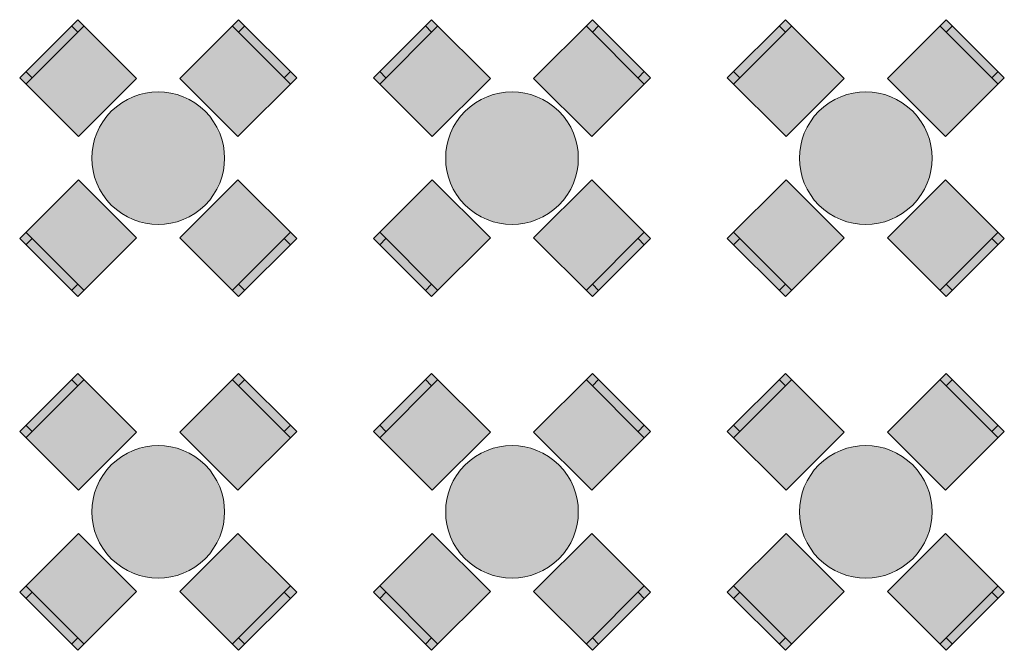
# Model space of a CAD drawing. Header units: millimetres. Extents: x -14761 to 157739, y -22400 to 107990.
# Tile 78 of 190: x 38689 to 44255, y 47735 to 51301. Entities that reach past the tile are written whole.
import ezdxf

# ---------------------------------------------------------------- set-up
doc = ezdxf.new("R2010")
doc.units = ezdxf.units.MM
doc.header["$MEASUREMENT"] = 0
doc.layers.add('Интерьер - Мебель', color=7, linetype='Continuous')

msp = doc.modelspace()

# ---------------------------------------------------------------- hatches: boundary and pattern name
at = {"layer": 'Интерьер - Мебель', "linetype": 'Continuous', "lineweight": 0, "true_color": 0xffffff}
for points in [[(39021.1, 50639.7), (39349.9, 50968.5), (39017.5, 51300.9), (38688.7, 50972.1)], [(39593.8, 50968.5), (39922.6, 50639.7), (40255, 50972.1), (39926.2, 51300.9)], [(41021.1, 50639.7), (41349.9, 50968.5), (41017.5, 51300.9), (40688.7, 50972.1)], [(41593.8, 50968.5), (41922.6, 50639.7), (42255, 50972.1), (41926.2, 51300.9)], [(43021.1, 50639.7), (43349.9, 50968.5), (43017.5, 51300.9), (42688.7, 50972.1)], [(43593.8, 50968.5), (43922.6, 50639.7), (44255, 50972.1), (43926.2, 51300.9)], [(39206.7, 50782.9, 1), (39737, 50252.6, 1)], [(41206.7, 50782.9, 1), (41737, 50252.6, 1)], [(43206.7, 50782.9, 1), (43737, 50252.6, 1)], [(39349.9, 50067), (39021.1, 50395.8), (38688.7, 50063.4), (39017.5, 49734.6)], [(39922.6, 50395.8), (39593.8, 50067), (39926.2, 49734.6), (40255, 50063.4)], [(41349.9, 50067), (41021.1, 50395.8), (40688.7, 50063.4), (41017.5, 49734.6)], [(41922.6, 50395.8), (41593.8, 50067), (41926.2, 49734.6), (42255, 50063.4)], [(43349.9, 50067), (43021.1, 50395.8), (42688.7, 50063.4), (43017.5, 49734.6)], [(43922.6, 50395.8), (43593.8, 50067), (43926.2, 49734.6), (44255, 50063.4)], [(39021.1, 48639.7), (39349.9, 48968.5), (39017.5, 49300.9), (38688.7, 48972.1)], [(39593.8, 48968.5), (39922.6, 48639.7), (40255, 48972.1), (39926.2, 49300.9)], [(41021.1, 48639.7), (41349.9, 48968.5), (41017.5, 49300.9), (40688.7, 48972.1)], [(41593.8, 48968.5), (41922.6, 48639.7), (42255, 48972.1), (41926.2, 49300.9)], [(43021.1, 48639.7), (43349.9, 48968.5), (43017.5, 49300.9), (42688.7, 48972.1)], [(43593.8, 48968.5), (43922.6, 48639.7), (44255, 48972.1), (43926.2, 49300.9)], [(39206.7, 48782.9, 1), (39737, 48252.6, 1)], [(41206.7, 48782.9, 1), (41737, 48252.6, 1)], [(43206.7, 48782.9, 1), (43737, 48252.6, 1)], [(39349.9, 48067), (39021.1, 48395.8), (38688.7, 48063.4), (39017.5, 47734.6)], [(39922.6, 48395.8), (39593.8, 48067), (39926.2, 47734.6), (40255, 48063.4)], [(41349.9, 48067), (41021.1, 48395.8), (40688.7, 48063.4), (41017.5, 47734.6)], [(41922.6, 48395.8), (41593.8, 48067), (41926.2, 47734.6), (42255, 48063.4)], [(43349.9, 48067), (43021.1, 48395.8), (42688.7, 48063.4), (43017.5, 47734.6)], [(43922.6, 48395.8), (43593.8, 48067), (43926.2, 47734.6), (44255, 48063.4)]]:
    msp.add_hatch(color=7, dxfattribs=at).paths.add_polyline_path(points)

# ---------------------------------------------------------------- linework, layer by layer
at = {"layer": 'Интерьер - Мебель', "color": 7, "linetype": 'Continuous', "lineweight": 15}
for p, q in [((38724.1, 50936.7), (39052.9, 51265.5)), ((39017.5, 51230.2), (38982.2, 51265.5)), ((39890.8, 51265.5), (40219.6, 50936.7)), ((39926.2, 51230.2), (39961.5, 51265.5)), ((40724.1, 50936.7), (41052.9, 51265.5)), ((41017.5, 51230.2), (40982.2, 51265.5)), ((41890.8, 51265.5), (42219.6, 50936.7)), ((41926.2, 51230.2), (41961.5, 51265.5)), ((42724.1, 50936.7), (43052.9, 51265.5)), ((43017.5, 51230.2), (42982.2, 51265.5)), ((43890.8, 51265.5), (44219.6, 50936.7)), ((43926.2, 51230.2), (43961.5, 51265.5)), ((38759.4, 50972.1), (38724.1, 51007.4)), ((40184.2, 50972.1), (40219.6, 51007.4)), ((40759.4, 50972.1), (40724.1, 51007.4)), ((42184.2, 50972.1), (42219.6, 51007.4)), ((42759.4, 50972.1), (42724.1, 51007.4)), ((44184.2, 50972.1), (44219.6, 51007.4)), ((39052.9, 49770), (38724.1, 50098.8)), ((40219.6, 50098.8), (39890.8, 49770)), ((41052.9, 49770), (40724.1, 50098.8)), ((42219.6, 50098.8), (41890.8, 49770)), ((43052.9, 49770), (42724.1, 50098.8)), ((44219.6, 50098.8), (43890.8, 49770)), ((38759.4, 50063.4), (38724.1, 50028.1)), ((40184.2, 50063.4), (40219.6, 50028.1)), ((40759.4, 50063.4), (40724.1, 50028.1)), ((42184.2, 50063.4), (42219.6, 50028.1)), ((42759.4, 50063.4), (42724.1, 50028.1)), ((44184.2, 50063.4), (44219.6, 50028.1)), ((39017.5, 49805.3), (38982.2, 49770)), ((39926.2, 49805.3), (39961.5, 49770)), ((41017.5, 49805.3), (40982.2, 49770)), ((41926.2, 49805.3), (41961.5, 49770)), ((43017.5, 49805.3), (42982.2, 49770)), ((43926.2, 49805.3), (43961.5, 49770)), ((38724.1, 48936.7), (39052.9, 49265.5)), ((39017.5, 49230.2), (38982.2, 49265.5)), ((39890.8, 49265.5), (40219.6, 48936.7)), ((39926.2, 49230.2), (39961.5, 49265.5)), ((40724.1, 48936.7), (41052.9, 49265.5)), ((41017.5, 49230.2), (40982.2, 49265.5)), ((41890.8, 49265.5), (42219.6, 48936.7)), ((41926.2, 49230.2), (41961.5, 49265.5)), ((42724.1, 48936.7), (43052.9, 49265.5)), ((43017.5, 49230.2), (42982.2, 49265.5)), ((43890.8, 49265.5), (44219.6, 48936.7)), ((43926.2, 49230.2), (43961.5, 49265.5)), ((38759.4, 48972.1), (38724.1, 49007.4)), ((40184.2, 48972.1), (40219.6, 49007.4)), ((40759.4, 48972.1), (40724.1, 49007.4)), ((42184.2, 48972.1), (42219.6, 49007.4)), ((42759.4, 48972.1), (42724.1, 49007.4)), ((44184.2, 48972.1), (44219.6, 49007.4)), ((39052.9, 47770), (38724.1, 48098.8)), ((40219.6, 48098.8), (39890.8, 47770)), ((41052.9, 47770), (40724.1, 48098.8)), ((42219.6, 48098.8), (41890.8, 47770)), ((43052.9, 47770), (42724.1, 48098.8)), ((44219.6, 48098.8), (43890.8, 47770)), ((38759.4, 48063.4), (38724.1, 48028.1)), ((40184.2, 48063.4), (40219.6, 48028.1)), ((40759.4, 48063.4), (40724.1, 48028.1)), ((42184.2, 48063.4), (42219.6, 48028.1)), ((42759.4, 48063.4), (42724.1, 48028.1)), ((44184.2, 48063.4), (44219.6, 48028.1)), ((39017.5, 47805.3), (38982.2, 47770)), ((39926.2, 47805.3), (39961.5, 47770)), ((41017.5, 47805.3), (40982.2, 47770)), ((41926.2, 47805.3), (41961.5, 47770)), ((43017.5, 47805.3), (42982.2, 47770)), ((43926.2, 47805.3), (43961.5, 47770))]:
    msp.add_line(p, q, dxfattribs=at)
at = {"layer": 'Интерьер - Мебель', "color": 7, "linetype": 'Continuous', "lineweight": 15, "flags": 128}
for points in [[(39021.1, 50639.7), (39349.9, 50968.5), (39017.5, 51300.9), (38688.7, 50972.1)], [(39593.8, 50968.5), (39922.6, 50639.7), (40255, 50972.1), (39926.2, 51300.9)], [(41021.1, 50639.7), (41349.9, 50968.5), (41017.5, 51300.9), (40688.7, 50972.1)], [(41593.8, 50968.5), (41922.6, 50639.7), (42255, 50972.1), (41926.2, 51300.9)], [(43021.1, 50639.7), (43349.9, 50968.5), (43017.5, 51300.9), (42688.7, 50972.1)], [(43593.8, 50968.5), (43922.6, 50639.7), (44255, 50972.1), (43926.2, 51300.9)], [(39349.9, 50067), (39021.1, 50395.8), (38688.7, 50063.4), (39017.5, 49734.6)], [(39922.6, 50395.8), (39593.8, 50067), (39926.2, 49734.6), (40255, 50063.4)], [(41349.9, 50067), (41021.1, 50395.8), (40688.7, 50063.4), (41017.5, 49734.6)], [(41922.6, 50395.8), (41593.8, 50067), (41926.2, 49734.6), (42255, 50063.4)], [(43349.9, 50067), (43021.1, 50395.8), (42688.7, 50063.4), (43017.5, 49734.6)], [(43922.6, 50395.8), (43593.8, 50067), (43926.2, 49734.6), (44255, 50063.4)], [(39021.1, 48639.7), (39349.9, 48968.5), (39017.5, 49300.9), (38688.7, 48972.1)], [(39593.8, 48968.5), (39922.6, 48639.7), (40255, 48972.1), (39926.2, 49300.9)], [(41021.1, 48639.7), (41349.9, 48968.5), (41017.5, 49300.9), (40688.7, 48972.1)], [(41593.8, 48968.5), (41922.6, 48639.7), (42255, 48972.1), (41926.2, 49300.9)], [(43021.1, 48639.7), (43349.9, 48968.5), (43017.5, 49300.9), (42688.7, 48972.1)], [(43593.8, 48968.5), (43922.6, 48639.7), (44255, 48972.1), (43926.2, 49300.9)], [(39349.9, 48067), (39021.1, 48395.8), (38688.7, 48063.4), (39017.5, 47734.6)], [(39922.6, 48395.8), (39593.8, 48067), (39926.2, 47734.6), (40255, 48063.4)], [(41349.9, 48067), (41021.1, 48395.8), (40688.7, 48063.4), (41017.5, 47734.6)], [(41922.6, 48395.8), (41593.8, 48067), (41926.2, 47734.6), (42255, 48063.4)], [(43349.9, 48067), (43021.1, 48395.8), (42688.7, 48063.4), (43017.5, 47734.6)], [(43922.6, 48395.8), (43593.8, 48067), (43926.2, 47734.6), (44255, 48063.4)]]:
    msp.add_lwpolyline(points, close=True, dxfattribs=at)
for points in [[(39206.7, 50782.9, 1), (39737, 50252.6, 1)], [(41206.7, 50782.9, 1), (41737, 50252.6, 1)], [(43206.7, 50782.9, 1), (43737, 50252.6, 1)], [(39206.7, 48782.9, 1), (39737, 48252.6, 1)], [(41206.7, 48782.9, 1), (41737, 48252.6, 1)], [(43206.7, 48782.9, 1), (43737, 48252.6, 1)]]:
    msp.add_lwpolyline(points, format="xyb", close=True, dxfattribs=at)

doc.saveas('drawing.dxf')
